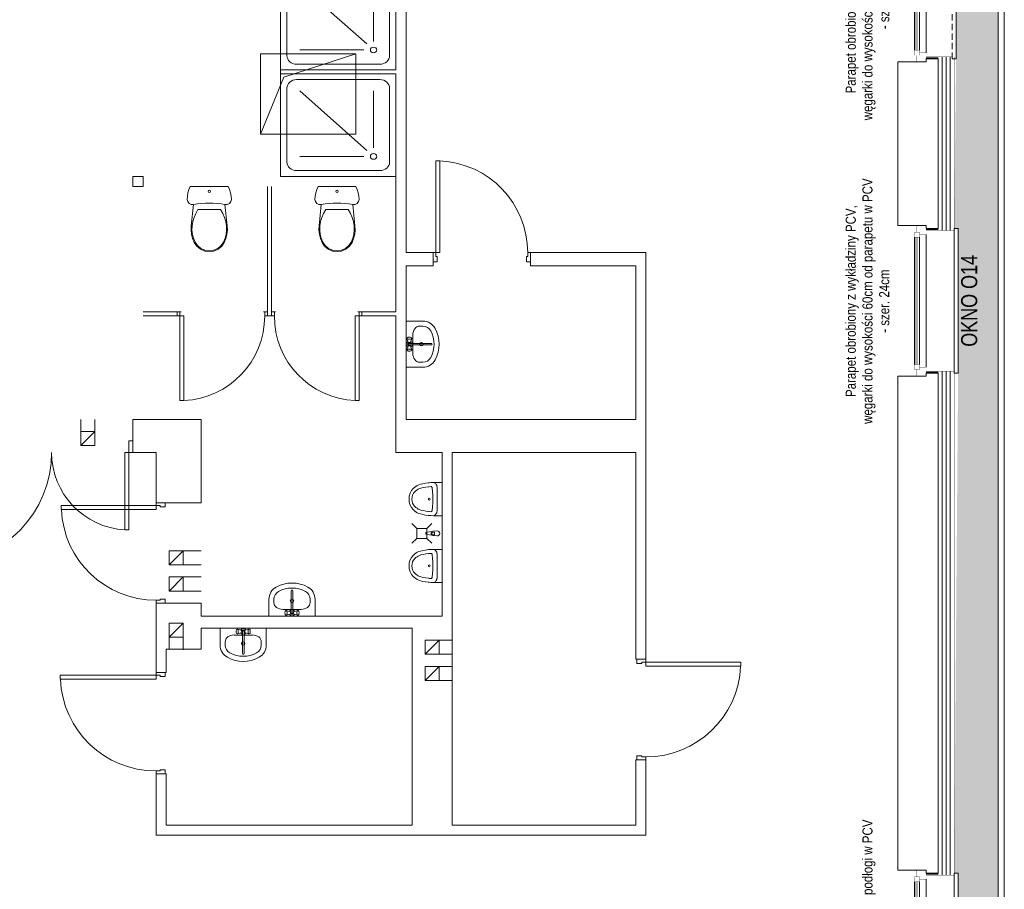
# Model space of a CAD drawing. Header units: millimetres. Extents: x 18880 to 99371, y -5529 to 27899.
# Tile 103 of 158: x 30637 to 31618, y 16179 to 17045. Entities that reach past the tile are written whole.
import ezdxf

# ---------------------------------------------------------------- set-up
doc = ezdxf.new("R2010")
doc.units = ezdxf.units.MM
doc.set_wipeout_variables(frame=1)
doc.linetypes.add('DASHED', pattern=[19.05, 12.7, -6.35])
doc.linetypes.add('Krawędzie ukryte 2', pattern=[400, 300, -100])
for name, color, linetype, lineweight in [('AA_HATCH', 252, 'Continuous', 0), ('AA_IZOLACJA', 251, 'Continuous', 0), ('AA_OPIS', 2, 'Continuous', 0), ('AA_WIDOK', 254, 'Continuous', 0), ('Drzwi ArchiCAD_Nr_Pióra__1', 7, 'Continuous', 13), ('Drzwi ArchiCAD_Nr_Pióra__23', 4, 'Continuous', 20), ('Drzwi ArchiCAD_Nr_Pióra__3', 4, 'Continuous', 18), ('inwentaryzacja_wyposazenie_sanitarne_Nr_pióra__1', 7, 'Continuous', 13), ('K_SCIANY', 90, 'Continuous', 20), ('Konstrukcja - Słupy_Nr_Pióra__1', 7, 'Continuous', 13)]:
    doc.layers.add(name, color=color, linetype=linetype, lineweight=lineweight)
for name, color, linetype in [('Drzwi ArchiCAD', 7, 'Continuous'), ('inwentaryzacja_wyposazenie_sanitarne', 7, 'Continuous'), ('Konstrukcja - Słupy', 7, 'Continuous'), ('Okna ArchiCADa', 7, 'Continuous')]:
    doc.layers.add(name, color=color, linetype=linetype)
doc.layers.add('inwentaryzacja_sciany_Nr_Pióra__4', color=7, linetype='Continuous', lineweight=20, true_color=0x029e21)
doc.styles.add('ARIAL', font='arial.ttf')
doc.styles.add('Arial Narrow', font='txt')
doc.linetypes.add('STYROPIAN', pattern='A,0.000141,[1,styropian.shx,S=1,R=0,X=0,Y=0],-14.102004', length=14.102145)
doc.linetypes.add('ZIGZAG', pattern='A,0.00254,-5.08,[131,ltypeshp.shx,S=5.08,R=0,X=-5.08,Y=0],-10.16,[131,ltypeshp.shx,S=5.08,R=180,X=5.08,Y=0],-5.08', length=20.32254)

# ---------------------------------------------------------------- blocks, each defined once
blk = doc.blocks.new('D1 Drzwi proste 12_61')
at = {"layer": 'Drzwi ArchiCAD_Nr_Pióra__1', "linetype": 'Continuous'}
for p, q in [((-505, 0), (-505, -90)), ((505, 0), (505, -90))]:
    blk.add_line(p, q, dxfattribs=at)
at = {"layer": 'Drzwi ArchiCAD_Nr_Pióra__23', "linetype": 'Continuous'}
for p, q in [((-477, 0), (-505, 0)), ((-505, 0), (-505, -90)), ((-477, -40), (-477, 0)), ((505, 0), (477, 0)), ((477, 0), (477, -40)), ((505, -90), (505, 0)), ((-505, -90), (-465, -90)), ((-465, -40), (-477, -40)), ((-465, -90), (-465, -40)), ((477, -40), (465, -40)), ((465, -40), (465, -90)), ((465, -90), (505, -90))]:
    blk.add_line(p, q, dxfattribs=at)
at = {"layer": 'Drzwi ArchiCAD_Nr_Pióra__3', "linetype": 'Continuous'}
for p, q in [((477, 954), (437, 954)), ((437, 954), (437, 0)), ((477, 0), (477, 954)), ((437, 0), (477, 0))]:
    blk.add_line(p, q, dxfattribs=at)
blk.add_arc((477, 0), 954, 92.40304, 180, dxfattribs=at)
blk = doc.blocks.new('D1 Drzwi proste 12_62')
at = {"layer": 'Drzwi ArchiCAD_Nr_Pióra__1', "linetype": 'Continuous'}
for p, q in [((-500, 0), (-500, -90)), ((500, 0), (500, -90))]:
    blk.add_line(p, q, dxfattribs=at)
at = {"layer": 'Drzwi ArchiCAD_Nr_Pióra__23', "linetype": 'Continuous'}
for p, q in [((-472, 0), (-500, 0)), ((-500, 0), (-500, -90)), ((-472, -40), (-472, 0)), ((500, 0), (472, 0)), ((472, 0), (472, -40)), ((500, -90), (500, 0)), ((-500, -90), (-460, -90)), ((-460, -40), (-472, -40)), ((-460, -90), (-460, -40)), ((472, -40), (460, -40)), ((460, -40), (460, -90)), ((460, -90), (500, -90))]:
    blk.add_line(p, q, dxfattribs=at)
at = {"layer": 'Drzwi ArchiCAD_Nr_Pióra__3', "linetype": 'Continuous'}
for p, q in [((472, 944), (432, 944)), ((432, 944), (432, 0)), ((472, 0), (472, 944)), ((432, 0), (472, 0))]:
    blk.add_line(p, q, dxfattribs=at)
blk.add_arc((472, 0), 944, 92.42851, 180, dxfattribs=at)
blk = doc.blocks.new('D1 Drzwi proste 12_63')
at = {"layer": 'Drzwi ArchiCAD_Nr_Pióra__1', "linetype": 'Continuous'}
for p, q in [((-485, 0), (-485, -90)), ((485, 0), (485, -90))]:
    blk.add_line(p, q, dxfattribs=at)
at = {"layer": 'Drzwi ArchiCAD_Nr_Pióra__23', "linetype": 'Continuous'}
for p, q in [((-457, 0), (-485, 0)), ((-485, 0), (-485, -90)), ((-457, -40), (-457, 0)), ((485, 0), (457, 0)), ((457, 0), (457, -40)), ((485, -90), (485, 0)), ((-485, -90), (-445, -90)), ((-445, -40), (-457, -40)), ((-445, -90), (-445, -40)), ((457, -40), (445, -40)), ((445, -40), (445, -90)), ((445, -90), (485, -90))]:
    blk.add_line(p, q, dxfattribs=at)
at = {"layer": 'Drzwi ArchiCAD_Nr_Pióra__3', "linetype": 'Continuous'}
for p, q in [((457, 914), (417, 914)), ((417, 914), (417, 0)), ((457, 0), (457, 914)), ((417, 0), (457, 0))]:
    blk.add_line(p, q, dxfattribs=at)
blk.add_arc((457, 0), 914, 92.50828, 180, dxfattribs=at)
blk = doc.blocks.new('D1 Drzwi proste 12_64')
at = {"layer": 'Drzwi ArchiCAD_Nr_Pióra__1', "linetype": 'Continuous'}
for p, q in [((-500, 0), (-500, -90)), ((500, 0), (500, -90))]:
    blk.add_line(p, q, dxfattribs=at)
at = {"layer": 'Drzwi ArchiCAD_Nr_Pióra__23', "linetype": 'Continuous'}
for p, q in [((-472, 0), (-500, 0)), ((-500, 0), (-500, -90)), ((-472, -40), (-472, 0)), ((500, 0), (472, 0)), ((472, 0), (472, -40)), ((500, -90), (500, 0)), ((-500, -90), (-460, -90)), ((-460, -40), (-472, -40)), ((-460, -90), (-460, -40)), ((472, -40), (460, -40)), ((460, -40), (460, -90)), ((460, -90), (500, -90))]:
    blk.add_line(p, q, dxfattribs=at)
at = {"layer": 'Drzwi ArchiCAD_Nr_Pióra__3', "linetype": 'Continuous'}
for p, q in [((472, 944), (432, 944)), ((432, 944), (432, 0)), ((472, 0), (472, 944)), ((432, 0), (472, 0))]:
    blk.add_line(p, q, dxfattribs=at)
blk.add_arc((472, 0), 944, 92.42851, 180, dxfattribs=at)
blk = doc.blocks.new('D2 Asymetryczne 12_18')
at = {"layer": 'Drzwi ArchiCAD_Nr_Pióra__1', "linetype": 'Continuous'}
for p, q in [((-980, 0), (-980, -115)), ((980, 0), (980, -115))]:
    blk.add_line(p, q, dxfattribs=at)
at = {"layer": 'Drzwi ArchiCAD_Nr_Pióra__23', "linetype": 'Continuous'}
for p, q in [((-940, 0), (-980, 0)), ((-980, 0), (-980, -115)), ((-940, -115), (-940, 0)), ((980, 0), (940, 0)), ((940, 0), (940, -115)), ((980, -115), (980, 0)), ((-980, -115), (-940, -115)), ((940, -115), (980, -115))]:
    blk.add_line(p, q, dxfattribs=at)
at = {"layer": 'Drzwi ArchiCAD_Nr_Pióra__3', "linetype": 'Continuous'}
for p, q in [((940, 1109.2), (900, 1109.2)), ((900, 1109.2), (900, 0)), ((940, 0), (940, 1109.2)), ((-940, 0), (-940, 770.8)), ((-940, 770.8), (-900, 770.8)), ((-900, 770.8), (-900, 0)), ((-900, 0), (-940, 0)), ((900, 0), (940, 0))]:
    blk.add_line(p, q, dxfattribs=at)
for centre, radius, start, end in [((940, 0), 1109.2, 92.06531, 180), ((-940, 0), 770.8, 0, 87.02935)]:
    blk.add_arc(centre, radius, start, end, dxfattribs=at)
blk = doc.blocks.new('D1 Drzwi proste 12_125')
at = {"layer": 'Drzwi ArchiCAD_Nr_Pióra__1', "linetype": 'Continuous'}
for p, q in [((-450, 0), (-450, -40)), ((450, 0), (450, -40))]:
    blk.add_line(p, q, dxfattribs=at)
at = {"layer": 'Drzwi ArchiCAD_Nr_Pióra__23', "linetype": 'Continuous'}
for p, q in [((-422, 0), (-450, 0)), ((-450, 0), (-450, -40)), ((-422, -40), (-422, 0)), ((450, 0), (422, 0)), ((422, 0), (422, -40)), ((450, -40), (450, 0)), ((-450, -40), (-410, -40)), ((-410, -40), (-422, -40)), ((422, -40), (410, -40)), ((410, -40), (450, -40))]:
    blk.add_line(p, q, dxfattribs=at)
at = {"layer": 'Drzwi ArchiCAD_Nr_Pióra__3', "linetype": 'Continuous'}
for p, q in [((422, 844), (382, 844)), ((382, 844), (382, 0)), ((422, 0), (422, 844)), ((382, 0), (422, 0))]:
    blk.add_line(p, q, dxfattribs=at)
blk.add_arc((422, 0), 844, 92.71646, 180, dxfattribs=at)
blk = doc.blocks.new('D1 Drzwi proste 12_126')
at = {"layer": 'Drzwi ArchiCAD_Nr_Pióra__1', "linetype": 'Continuous'}
for p, q in [((-450, 0), (-450, -40)), ((450, 0), (450, -40))]:
    blk.add_line(p, q, dxfattribs=at)
at = {"layer": 'Drzwi ArchiCAD_Nr_Pióra__23', "linetype": 'Continuous'}
for p, q in [((-422, 0), (-450, 0)), ((-450, 0), (-450, -40)), ((-422, -40), (-422, 0)), ((450, 0), (422, 0)), ((422, 0), (422, -40)), ((450, -40), (450, 0)), ((-450, -40), (-410, -40)), ((-410, -40), (-422, -40)), ((422, -40), (410, -40)), ((410, -40), (450, -40))]:
    blk.add_line(p, q, dxfattribs=at)
at = {"layer": 'Drzwi ArchiCAD_Nr_Pióra__3', "linetype": 'Continuous'}
for p, q in [((422, 844), (382, 844)), ((382, 844), (382, 0)), ((422, 0), (422, 844)), ((382, 0), (422, 0))]:
    blk.add_line(p, q, dxfattribs=at)
blk.add_arc((422, 0), 844, 92.71646, 180, dxfattribs=at)
blk = doc.blocks.new('Słup_94_2', base_point=(276135.1, -103135.8))
at = {"layer": 'Konstrukcja - Słupy_Nr_Pióra__1', "linetype": 'Continuous'}
blk.add_line((276065.1, -103205.8), (276205.1, -103065.8), dxfattribs=at)
at = {"layer": 'Konstrukcja - Słupy_Nr_Pióra__1', "linetype": 'Continuous', "flags": 128}
blk.add_lwpolyline([(276065.1, -103205.8), (276205.1, -103205.8), (276205.1, -103065.8), (276065.1, -103065.8)], close=True, dxfattribs=at)
blk = doc.blocks.new('Słup_95_2', base_point=(278685.1, -103305.8))
at = {"layer": 'Konstrukcja - Słupy_Nr_Pióra__1', "linetype": 'Continuous'}
blk.add_line((278615.1, -103375.8), (278755.1, -103235.8), dxfattribs=at)
at = {"layer": 'Konstrukcja - Słupy_Nr_Pióra__1', "linetype": 'Continuous', "flags": 128}
blk.add_lwpolyline([(278615.1, -103375.8), (278755.1, -103375.8), (278755.1, -103235.8), (278615.1, -103235.8)], close=True, dxfattribs=at)
blk = doc.blocks.new('Słup_96_2', base_point=(278685.1, -103565.8))
at = {"layer": 'Konstrukcja - Słupy_Nr_Pióra__1', "linetype": 'Continuous'}
blk.add_line((278615.1, -103635.8), (278755.1, -103495.8), dxfattribs=at)
at = {"layer": 'Konstrukcja - Słupy_Nr_Pióra__1', "linetype": 'Continuous', "flags": 128}
blk.add_lwpolyline([(278615.1, -103635.8), (278755.1, -103635.8), (278755.1, -103495.8), (278615.1, -103495.8)], close=True, dxfattribs=at)
blk = doc.blocks.new('Słup_102_2', base_point=(276135.1, -102675.8))
at = {"layer": 'Konstrukcja - Słupy_Nr_Pióra__1', "linetype": 'Continuous'}
blk.add_line((276065.1, -102745.8), (276205.1, -102605.8), dxfattribs=at)
at = {"layer": 'Konstrukcja - Słupy_Nr_Pióra__1', "linetype": 'Continuous', "flags": 128}
blk.add_lwpolyline([(276065.1, -102745.8), (276205.1, -102745.8), (276205.1, -102605.8), (276065.1, -102605.8)], close=True, dxfattribs=at)
blk = doc.blocks.new('Słup_103_2', base_point=(276135.1, -102415.8))
at = {"layer": 'Konstrukcja - Słupy_Nr_Pióra__1', "linetype": 'Continuous'}
blk.add_line((276065.1, -102485.8), (276205.1, -102345.8), dxfattribs=at)
at = {"layer": 'Konstrukcja - Słupy_Nr_Pióra__1', "linetype": 'Continuous', "flags": 128}
blk.add_lwpolyline([(276065.1, -102485.8), (276205.1, -102485.8), (276205.1, -102345.8), (276065.1, -102345.8)], close=True, dxfattribs=at)
blk = doc.blocks.new('Słup_104_2', base_point=(275254.8, -101225.8))
at = {"layer": 'Konstrukcja - Słupy_Nr_Pióra__1', "linetype": 'Continuous'}
blk.add_line((275184.8, -101295.8), (275324.8, -101155.8), dxfattribs=at)
at = {"layer": 'Konstrukcja - Słupy_Nr_Pióra__1', "linetype": 'Continuous', "flags": 128}
blk.add_lwpolyline([(275184.8, -101295.8), (275324.8, -101295.8), (275324.8, -101155.8), (275184.8, -101155.8)], close=True, dxfattribs=at)
blk = doc.blocks.new('Umywalka 01 12_11')
at = {"layer": 'inwentaryzacja_wyposazenie_sanitarne_Nr_pióra__1', "linetype": 'Continuous'}
for p, q in [((-230, 0), (-230, -168)), ((230, 0), (-230, 0)), ((230, 0), (230, -168)), ((-91.1, -67.7), (-91.1, -67.7)), ((91.1, -67.7), (-91.1, -67.7)), ((-69.1, -22.7), (-70, -29.2)), ((-70, -29.2), (-70, -36.2)), ((-70, -36.2), (-69.1, -42.7)), ((-67.6, -17.4), (-69.1, -22.7)), ((-69.1, -42.7), (-67.6, -48)), ((-65.6, -13.9), (-67.6, -17.4)), ((-67.6, -48), (-65.6, -51.5)), ((-60.4, -10.1), (-65.6, -13.9)), ((-60.4, -55.3), (-65.6, -51.5)), ((-57.6, -8.7), (-60.4, -10.1)), ((-60.4, -55.3), (-57.6, -56.7)), ((-54.8, -10.1), (-57.6, -8.7)), ((-20.1, -20.7), (-57.6, -8.7)), ((-20.1, -44.7), (-57.6, -56.7)), ((-57.6, -56.7), (-54.8, -55.3)), ((-52.3, -14.3), (-54.8, -10.1)), ((-54.8, -55.3), (-52.3, -51.1)), ((-50.5, -20.7), (-52.3, -14.3)), ((-52.3, -51.1), (-50.5, -44.7)), ((-49.5, -28.5), (-50.5, -20.7)), ((-50.5, -44.7), (-49.5, -36.9)), ((-49.5, -36.9), (-49.5, -28.5)), ((-7.9, -31.3), (-7.9, -251.6)), ((7.9, -251.6), (7.9, -31.3)), ((20.1, -20.7), (57.6, -8.7)), ((20.1, -44.7), (57.6, -56.7)), ((50.5, -20.7), (49.5, -28.5)), ((49.5, -28.5), (49.5, -36.9)), ((49.5, -36.9), (50.5, -44.7)), ((52.3, -14.3), (50.5, -20.7)), ((50.5, -44.7), (52.3, -51.1)), ((54.8, -10.1), (52.3, -14.3)), ((52.3, -51.1), (54.8, -55.3)), ((57.6, -8.7), (54.8, -10.1)), ((54.8, -55.3), (57.6, -56.7)), ((60.4, -10.1), (57.6, -8.7)), ((57.6, -56.7), (60.4, -55.3)), ((60.4, -10.1), (65.6, -13.9)), ((60.4, -55.3), (65.6, -51.5)), ((67.6, -17.4), (65.6, -13.9)), ((65.6, -51.5), (67.6, -48)), ((69.1, -22.7), (67.6, -17.4)), ((67.6, -48), (69.1, -42.7)), ((70, -29.2), (69.1, -22.7)), ((69.1, -42.7), (70, -36.2)), ((70, -36.2), (70, -29.2)), ((-180, -134.4), (-180, -168)), ((180, -134.4), (180, -168))]:
    blk.add_line(p, q, dxfattribs=at)
blk.add_circle((0, -151.9), 17.5, dxfattribs=at)
for centre, radius, start, end in [((0, -32.7), 30, 27.97653, 152.02347), ((0, -32.7), 30, 207.97653, 254.77469), ((0, -32.7), 16.8, 298.05488, 241.94512), ((0, -32.7), 8, 10, 170), ((0, -32.7), 30, 285.22531, 332.02347), ((-91.1, -168), 138.9, 180, 241.52544), ((-91.1, -168), 88.9, 180, 241.52544), ((91.1, -168), 88.9, 298.47456, 0), ((91.1, -168), 138.9, 298.47456, 0), ((0, 0), 330, 241.52544, 298.47456), ((0, 0), 280, 241.52544, 298.47456), ((0, -251.6), 7.88, 180, 0)]:
    blk.add_arc(centre, radius, start, end, dxfattribs=at)
for centre, major_axis, start_param, end_param in [((-91.1, -134.4), (88.9, 0), 1.570796, 3.141593), ((91.1, -134.4), (-88.9, 0), 3.141593, 4.712389)]:
    blk.add_ellipse(centre, major_axis=major_axis, ratio=0.750558, start_param=start_param, end_param=end_param, dxfattribs=at)
blk = doc.blocks.new('Umywalka 01 12_15')
at = {"layer": 'inwentaryzacja_wyposazenie_sanitarne_Nr_pióra__1', "linetype": 'Continuous'}
for p, q in [((-230, 0), (-230, -168)), ((230, 0), (-230, 0)), ((230, 0), (230, -168)), ((-91.1, -67.7), (-91.1, -67.7)), ((91.1, -67.7), (-91.1, -67.7)), ((-69.1, -22.7), (-70, -29.2)), ((-70, -29.2), (-70, -36.2)), ((-70, -36.2), (-69.1, -42.7)), ((-67.6, -17.4), (-69.1, -22.7)), ((-69.1, -42.7), (-67.6, -48)), ((-65.6, -13.9), (-67.6, -17.4)), ((-67.6, -48), (-65.6, -51.5)), ((-60.4, -10.1), (-65.6, -13.9)), ((-60.4, -55.3), (-65.6, -51.5)), ((-57.6, -8.7), (-60.4, -10.1)), ((-60.4, -55.3), (-57.6, -56.7)), ((-54.8, -10.1), (-57.6, -8.7)), ((-20.1, -20.7), (-57.6, -8.7)), ((-20.1, -44.7), (-57.6, -56.7)), ((-57.6, -56.7), (-54.8, -55.3)), ((-52.3, -14.3), (-54.8, -10.1)), ((-54.8, -55.3), (-52.3, -51.1)), ((-50.5, -20.7), (-52.3, -14.3)), ((-52.3, -51.1), (-50.5, -44.7)), ((-49.5, -28.5), (-50.5, -20.7)), ((-50.5, -44.7), (-49.5, -36.9)), ((-49.5, -36.9), (-49.5, -28.5)), ((-7.9, -31.3), (-7.9, -251.6)), ((7.9, -251.6), (7.9, -31.3)), ((20.1, -20.7), (57.6, -8.7)), ((20.1, -44.7), (57.6, -56.7)), ((50.5, -20.7), (49.5, -28.5)), ((49.5, -28.5), (49.5, -36.9)), ((49.5, -36.9), (50.5, -44.7)), ((52.3, -14.3), (50.5, -20.7)), ((50.5, -44.7), (52.3, -51.1)), ((54.8, -10.1), (52.3, -14.3)), ((52.3, -51.1), (54.8, -55.3)), ((57.6, -8.7), (54.8, -10.1)), ((54.8, -55.3), (57.6, -56.7)), ((60.4, -10.1), (57.6, -8.7)), ((57.6, -56.7), (60.4, -55.3)), ((60.4, -10.1), (65.6, -13.9)), ((60.4, -55.3), (65.6, -51.5)), ((67.6, -17.4), (65.6, -13.9)), ((65.6, -51.5), (67.6, -48)), ((69.1, -22.7), (67.6, -17.4)), ((67.6, -48), (69.1, -42.7)), ((70, -29.2), (69.1, -22.7)), ((69.1, -42.7), (70, -36.2)), ((70, -36.2), (70, -29.2)), ((-180, -134.4), (-180, -168)), ((180, -134.4), (180, -168))]:
    blk.add_line(p, q, dxfattribs=at)
blk.add_circle((0, -151.9), 17.5, dxfattribs=at)
for centre, radius, start, end in [((0, -32.7), 30, 27.97653, 152.02347), ((0, -32.7), 30, 207.97653, 254.77469), ((0, -32.7), 16.8, 298.05488, 241.94512), ((0, -32.7), 8, 10, 170), ((0, -32.7), 30, 285.22531, 332.02347), ((-91.1, -168), 138.9, 180, 241.52544), ((-91.1, -168), 88.9, 180, 241.52544), ((91.1, -168), 88.9, 298.47456, 0), ((91.1, -168), 138.9, 298.47456, 0), ((0, 0), 330, 241.52544, 298.47456), ((0, 0), 280, 241.52544, 298.47456), ((0, -251.6), 7.88, 180, 0)]:
    blk.add_arc(centre, radius, start, end, dxfattribs=at)
for centre, major_axis, start_param, end_param in [((-91.1, -134.4), (88.9, 0), 1.570796, 3.141593), ((91.1, -134.4), (-88.9, 0), 3.141593, 4.712389)]:
    blk.add_ellipse(centre, major_axis=major_axis, ratio=0.750558, start_param=start_param, end_param=end_param, dxfattribs=at)
blk = doc.blocks.new('Brodzik prysznicowy 12_5')
at = {"layer": 'inwentaryzacja_wyposazenie_sanitarne_Nr_pióra__1', "linetype": 'Continuous'}
for p, q in [((1020, 1150), (0, 1150)), ((0, 1150), (0, 0)), ((141.7, 1086.1), (878.3, 1086.1)), ((1020, 0), (1020, 1150)), ((56.7, 159.7), (56.7, 990.3)), ((963.3, 159.7), (963.3, 990.3)), ((198.3, 319.4), (198.3, 958.3)), ((258.4, 291.4), (850, 958.3)), ((283.3, 223.6), (850, 223.6)), ((0, 0), (1020, 0)), ((141.7, 63.9), (878.3, 63.9))]:
    blk.add_line(p, q, dxfattribs=at)
for centre, start_param, end_param in [((141.7, 990.3), 0, 1.570796), ((878.3, 990.3), 4.712389, 6.283185), ((141.7, 159.7), 1.570796, 3.141593), ((878.3, 159.7), 3.141593, 4.712389)]:
    blk.add_ellipse(centre, major_axis=(0, 95.8), ratio=0.886957, start_param=start_param, end_param=end_param, dxfattribs=at)
blk.add_ellipse((198.3, 223.6), major_axis=(0, -31.9), ratio=0.886957, dxfattribs=at)
blk = doc.blocks.new('Umywalka 01 12_14')
at = {"layer": 'inwentaryzacja_wyposazenie_sanitarne_Nr_pióra__1', "linetype": 'Continuous'}
for p, q in [((-230, 0), (-230, -168)), ((230, 0), (-230, 0)), ((230, 0), (230, -168)), ((-91.1, -67.7), (-91.1, -67.7)), ((91.1, -67.7), (-91.1, -67.7)), ((-69.1, -22.7), (-70, -29.2)), ((-70, -29.2), (-70, -36.2)), ((-70, -36.2), (-69.1, -42.7)), ((-67.6, -17.4), (-69.1, -22.7)), ((-69.1, -42.7), (-67.6, -48)), ((-65.6, -13.9), (-67.6, -17.4)), ((-67.6, -48), (-65.6, -51.5)), ((-60.4, -10.1), (-65.6, -13.9)), ((-60.4, -55.3), (-65.6, -51.5)), ((-57.6, -8.7), (-60.4, -10.1)), ((-60.4, -55.3), (-57.6, -56.7)), ((-54.8, -10.1), (-57.6, -8.7)), ((-20.1, -20.7), (-57.6, -8.7)), ((-20.1, -44.7), (-57.6, -56.7)), ((-57.6, -56.7), (-54.8, -55.3)), ((-52.3, -14.3), (-54.8, -10.1)), ((-54.8, -55.3), (-52.3, -51.1)), ((-50.5, -20.7), (-52.3, -14.3)), ((-52.3, -51.1), (-50.5, -44.7)), ((-49.5, -28.5), (-50.5, -20.7)), ((-50.5, -44.7), (-49.5, -36.9)), ((-49.5, -36.9), (-49.5, -28.5)), ((-7.9, -31.3), (-7.9, -251.6)), ((7.9, -251.6), (7.9, -31.3)), ((20.1, -20.7), (57.6, -8.7)), ((20.1, -44.7), (57.6, -56.7)), ((50.5, -20.7), (49.5, -28.5)), ((49.5, -28.5), (49.5, -36.9)), ((49.5, -36.9), (50.5, -44.7)), ((52.3, -14.3), (50.5, -20.7)), ((50.5, -44.7), (52.3, -51.1)), ((54.8, -10.1), (52.3, -14.3)), ((52.3, -51.1), (54.8, -55.3)), ((57.6, -8.7), (54.8, -10.1)), ((54.8, -55.3), (57.6, -56.7)), ((60.4, -10.1), (57.6, -8.7)), ((57.6, -56.7), (60.4, -55.3)), ((60.4, -10.1), (65.6, -13.9)), ((60.4, -55.3), (65.6, -51.5)), ((67.6, -17.4), (65.6, -13.9)), ((65.6, -51.5), (67.6, -48)), ((69.1, -22.7), (67.6, -17.4)), ((67.6, -48), (69.1, -42.7)), ((70, -29.2), (69.1, -22.7)), ((69.1, -42.7), (70, -36.2)), ((70, -36.2), (70, -29.2)), ((-180, -134.4), (-180, -168)), ((180, -134.4), (180, -168))]:
    blk.add_line(p, q, dxfattribs=at)
blk.add_circle((0, -151.9), 17.5, dxfattribs=at)
for centre, radius, start, end in [((0, -32.7), 30, 27.97653, 152.02347), ((0, -32.7), 30, 207.97653, 254.77469), ((0, -32.7), 16.8, 298.05488, 241.94512), ((0, -32.7), 8, 10, 170), ((0, -32.7), 30, 285.22531, 332.02347), ((-91.1, -168), 138.9, 180, 241.52544), ((-91.1, -168), 88.9, 180, 241.52544), ((91.1, -168), 88.9, 298.47456, 0), ((91.1, -168), 138.9, 298.47456, 0), ((0, 0), 330, 241.52544, 298.47456), ((0, 0), 280, 241.52544, 298.47456), ((0, -251.6), 7.88, 180, 0)]:
    blk.add_arc(centre, radius, start, end, dxfattribs=at)
for centre, major_axis, start_param, end_param in [((-91.1, -134.4), (88.9, 0), 1.570796, 3.141593), ((91.1, -134.4), (-88.9, 0), 3.141593, 4.712389)]:
    blk.add_ellipse(centre, major_axis=major_axis, ratio=0.750558, start_param=start_param, end_param=end_param, dxfattribs=at)
blk = doc.blocks.new('Pisuar 01 12_5')
at = {"layer": 'inwentaryzacja_wyposazenie_sanitarne_Nr_pióra__1', "linetype": 'Continuous'}
for p, q in [((0, 330.2), (0, 306.4)), ((0, 330.2), (330.2, 330.2)), ((0, 306.4), (0, 283.4)), ((330.2, 330.2), (330.2, 286.8)), ((0, 283.4), (0, 279.1)), ((0, 279.1), (0, 246)), ((0, 242.7), (1.3, 249.3)), ((0, 246), (0, 242.7)), ((0, 242.7), (0.9, 218.2)), ((0.9, 218.2), (2.3, 199.6)), ((1.3, 249.3), (4.2, 255.7)), ((2.3, 199.6), (3.1, 191)), ((4.2, 255.7), (8.5, 261.7)), ((8.5, 261.7), (14.2, 267)), ((14.2, 267), (21, 271.6)), ((21, 271.6), (28.8, 275.4)), ((28.8, 275.4), (37.3, 278.1)), ((37.3, 278.1), (46.4, 279.8)), ((39.9, 219.3), (40.2, 221.9)), ((41.3, 201.2), (39.9, 219.3)), ((40.2, 221.9), (41.4, 224.4)), ((42, 193.2), (41.3, 201.2)), ((41.4, 224.4), (43.3, 226.6)), ((43.3, 226.6), (45.9, 228.5)), ((45.9, 228.5), (49.1, 229.8)), ((46.4, 279.8), (55.7, 280.3)), ((49.1, 229.8), (52.5, 230.6)), ((52.5, 230.6), (89.8, 235.1)), ((55.7, 280.3), (274.4, 280.3)), ((89.8, 235.1), (127.4, 237.8)), ((127.4, 237.8), (138, 238)), ((138, 238), (192.1, 238)), ((192.1, 238), (202.8, 237.8)), ((202.8, 237.8), (240.4, 235.1)), ((240.4, 235.1), (277.7, 230.6)), ((274.4, 280.3), (283.8, 279.8)), ((277.7, 230.6), (281.1, 229.8)), ((281.1, 229.8), (284.3, 228.5)), ((283.8, 279.8), (292.8, 278.1)), ((284.3, 228.5), (286.9, 226.6)), ((286.9, 226.6), (288.8, 224.4)), ((288.9, 201.2), (288.2, 193.2)), ((288.8, 224.4), (290, 221.9)), ((290.3, 219.3), (288.9, 201.2)), ((290, 221.9), (290.3, 219.3)), ((292.8, 278.1), (301.4, 275.4)), ((301.4, 275.4), (309.2, 271.6)), ((309.2, 271.6), (316, 267)), ((316, 267), (321.6, 261.7)), ((321.6, 261.7), (326, 255.7)), ((326, 255.7), (328.8, 249.3)), ((327.1, 191), (327.9, 199.6)), ((327.9, 199.6), (329.3, 218.2)), ((328.8, 249.3), (330.2, 242.7)), ((329.3, 218.2), (330.1, 243.1)), ((330.2, 286.8), (330.2, 279.1)), ((330.2, 279.1), (330.2, 246)), ((330.2, 246), (330.2, 242.7)), ((3.1, 191), (6.6, 165)), ((6.6, 165), (11.5, 139.1)), ((11.5, 139.1), (17.7, 113.4)), ((17.7, 113.4), (22.8, 97.7)), ((45.4, 168.2), (42, 193.2)), ((50.1, 143.4), (45.4, 168.2)), ((56, 119), (50.1, 143.4)), ((60.4, 105.3), (56, 119)), ((66.3, 92.2), (60.4, 105.3)), ((269.8, 105.3), (263.9, 92.2)), ((274.2, 119), (269.8, 105.3)), ((280.1, 143.4), (274.2, 119)), ((284.8, 168.2), (280.1, 143.4)), ((288.2, 193.2), (284.8, 168.2)), ((307.4, 97.7), (312.5, 113.4)), ((312.5, 113.4), (318.7, 139.1)), ((318.7, 139.1), (323.6, 165)), ((323.6, 165), (327.1, 191)), ((22.8, 97.7), (29.7, 82.5)), ((29.7, 82.5), (38.3, 67.7)), ((38.3, 67.7), (48.5, 53.5)), ((48.5, 53.5), (60.3, 40)), ((60.3, 40), (80.8, 23.3)), ((73.7, 79.6), (66.3, 92.2)), ((82.4, 67.4), (73.7, 79.6)), ((80.8, 23.3), (106, 10.6)), ((91.7, 56.8), (82.4, 67.4)), ((107, 44.3), (91.7, 56.8)), ((106, 10.6), (134.7, 2.7)), ((124.5, 35.6), (107, 44.3)), ((144.2, 30.1), (124.5, 35.6)), ((134.7, 2.7), (165.1, 0)), ((165.1, 28.3), (144.2, 30.1)), ((186, 30.1), (165.1, 28.3)), ((165.1, 0), (195.5, 2.7)), ((205.7, 35.6), (186, 30.1)), ((195.5, 2.7), (224.2, 10.6)), ((223.2, 44.3), (205.7, 35.6)), ((238.5, 56.8), (223.2, 44.3)), ((224.2, 10.6), (249.4, 23.3)), ((247.8, 67.4), (238.5, 56.8)), ((256.5, 79.6), (247.8, 67.4)), ((249.4, 23.3), (269.9, 40)), ((263.9, 92.2), (256.5, 79.6)), ((269.9, 40), (281.7, 53.5)), ((281.7, 53.5), (291.9, 67.7)), ((291.9, 67.7), (300.5, 82.5)), ((300.5, 82.5), (307.4, 97.7))]:
    blk.add_line(p, q, dxfattribs=at)
blk.add_ellipse((165.5, 201), major_axis=(9.27, 0), ratio=0.93164, dxfattribs=at)
blk = doc.blocks.new('WC DP 12_8')
at = {"layer": 'inwentaryzacja_wyposazenie_sanitarne_Nr_pióra__1', "linetype": 'Continuous'}
for p, q in [((17.6, 619.2), (7.9, 587.1)), ((31.1, 650), (17.6, 619.2)), ((408.9, 650), (31.1, 650)), ((422.4, 619.2), (408.9, 650)), ((432.1, 587.1), (422.4, 619.2)), ((2, 554), (0, 520.5)), ((0, 520.5), (5.1, 497.8)), ((7.9, 587.1), (2, 554)), ((5.1, 497.8), (19.5, 479.5)), ((420.5, 479.5), (434.9, 497.8)), ((438, 554), (432.1, 587.1)), ((434.9, 497.8), (440, 520.5)), ((440, 520.5), (438, 554)), ((19.5, 479.5), (40.4, 469.1)), ((40.4, 469.1), (63.7, 468.6)), ((63.7, 468.6), (41, 257)), ((107.5, 419.3), (85.7, 381.4)), ((332.5, 419.3), (107.5, 419.3)), ((354.3, 381.4), (332.5, 419.3)), ((376.3, 468.6), (399.6, 469.1)), ((399, 257), (376.3, 468.6)), ((399.6, 469.1), (420.5, 479.5)), ((56.2, 299.2), (49, 256.1)), ((68.5, 341.2), (56.2, 299.2)), ((85.7, 381.4), (68.5, 341.2)), ((371.5, 341.2), (354.3, 381.4)), ((383.8, 299.2), (371.5, 341.2)), ((391, 256.1), (383.8, 299.2)), ((41, 257), (39.4, 214.7)), ((39.4, 214.7), (43.9, 172.6)), ((49, 256.1), (47.5, 215)), ((47.5, 215), (51.9, 174)), ((388.1, 174), (392.5, 215)), ((392.5, 215), (391, 256.1)), ((396.1, 172.6), (400.6, 214.7)), ((400.6, 214.7), (399, 257)), ((43.9, 172.6), (54.3, 131.6)), ((51.9, 174), (62, 134.1)), ((54.3, 131.6), (70.5, 92.4)), ((62, 134.1), (77.7, 96)), ((362.3, 96), (378, 134.1)), ((369.5, 92.4), (385.7, 131.6)), ((378, 134.1), (388.1, 174)), ((385.7, 131.6), (396.1, 172.6)), ((70.5, 92.4), (96.5, 54.4)), ((77.7, 96), (102.5, 59.8)), ((96.5, 54.4), (132, 25)), ((102.5, 59.8), (136.3, 31.8)), ((132, 25), (174.3, 6.4)), ((136.3, 31.8), (176.5, 14.1)), ((174.3, 6.4), (220, 0)), ((176.5, 14.1), (220, 8)), ((220, 8), (263.5, 14.1)), ((220, 0), (265.7, 6.4)), ((263.5, 14.1), (303.7, 31.8)), ((265.7, 6.4), (308, 25)), ((303.7, 31.8), (337.5, 59.8)), ((308, 25), (343.5, 54.4)), ((337.5, 59.8), (362.3, 96)), ((343.5, 54.4), (369.5, 92.4))]:
    blk.add_line(p, q, dxfattribs=at)
blk.add_ellipse((220, 600.3), major_axis=(12.2, 0), ratio=0.9963, dxfattribs=at)
blk.add_ellipse((220, -297.8), major_axis=(785, 0), ratio=0.9963, start_param=1.370375, end_param=1.771221, dxfattribs=at)
blk = doc.blocks.new('Kran 12_2')
at = {"layer": 'inwentaryzacja_wyposazenie_sanitarne_Nr_pióra__1', "linetype": 'Continuous'}
for p, q in [((-21, -42), (-25, 0)), ((21, -42), (25, 0)), ((-17.7, -51.5), (-11.1, -104.4)), ((-13.6, -39.8), (-13.6, -24.9)), ((-13.6, -24.9), (13.6, -24.9)), ((11.1, -104.4), (17.7, -51.5)), ((13.6, -24.9), (13.6, -39.8))]:
    blk.add_line(p, q, dxfattribs=at)
for centre, radius, start, end in [((0, 0), 25, 0, 180), ((0, -40.1), 21.1, 185.16961, 354.83039), ((0, -39.8), 13.6, 180, 0), ((0, -103), 11.2, 187.13892, 352.86108)]:
    blk.add_arc(centre, radius, start, end, dxfattribs=at)
blk = doc.blocks.new('O1 rozwierane 12_97')
at = {"layer": 'AA_IZOLACJA', "linetype": 'STYROPIAN', "ltscale": 0.2}
for points in [[(-710, 120), (-710, 0)], [(710, 120), (710, 0)]]:
    blk.add_lwpolyline(points, dxfattribs=at)
at = {"layer": 'AA_WIDOK', "color": 4}
blk.add_lwpolyline([(-720, 280), (-720, 320), (720, 320), (720, 280)], dxfattribs=at)
at = {"layer": 'AA_WIDOK', "linetype": 'DASHED', "ltscale": 0.5}
blk.add_lwpolyline([(-720, 280), (720, 280)], dxfattribs=at)
at = {"layer": 'AA_WIDOK', "color": 4, "const_width": 3}
for points in [[(-750, 0), (-750, -90)], [(750, -90), (750, 0)]]:
    blk.add_lwpolyline(points, dxfattribs=at)
at = {"color": 4}
blk.add_wipeout([(635, -115), (635, -65), (660, -65), (660, 0), (-660, 0), (-660, -65), (-635, -65), (-635, -115)], dxfattribs=at).dxf.layer = 'AA_WIDOK'
at = {"layer": 'AA_WIDOK', "const_width": 3}
for points in [[(-700, 280), (-700, 0)], [(700, 280), (700, 0)]]:
    blk.add_lwpolyline(points, dxfattribs=at)
at = {"layer": 'AA_WIDOK', "color": 4, "const_width": 3}
for points in [[(-660, 0), (-750, 0)], [(-660, -65), (-660, 0)], [(750, 0), (660, 0)], [(660, 0), (660, -65)], [(-750, -90), (-685, -90)], [(-685, -90), (-685, -65)], [(-685, -65), (-660, -65)], [(-635, -65), (-685, -65)], [(-685, -65), (-685, -115)], [(-635, -115), (-635, -65)], [(-635, -80), (635, -80)], [(-635, -90), (635, -90)], [(685, -65), (635, -65)], [(635, -65), (635, -115)], [(660, -65), (685, -65)], [(685, -65), (685, -90)], [(685, -115), (685, -65)], [(685, -90), (750, -90)], [(-685, -115), (-635, -115)], [(-635, -100), (635, -100)], [(635, -115), (685, -115)]]:
    blk.add_lwpolyline(points, dxfattribs=at)
at = {"layer": 'AA_WIDOK', "color": 4}
for points in [[(660, 0), (-660, 0)], [(-635, -65), (635, -65)], [(-635, -115), (635, -115)], [(-635, -115), (635, -115)]]:
    blk.add_lwpolyline(points, dxfattribs=at)
blk = doc.blocks.new('okno bb')
at = {"layer": 'AA_IZOLACJA', "linetype": 'STYROPIAN', "ltscale": 0.2}
for points in [[(12, 166), (0, 166)], [(12, 4), (0, 4)]]:
    blk.add_lwpolyline(points, dxfattribs=at)
at = {"layer": 'AA_WIDOK', "color": 4, "const_width": 0.3}
for points in [[(-9, 170), (0, 170)], [(0, 0), (-9, 0)]]:
    blk.add_lwpolyline(points, dxfattribs=at)
at = {"layer": 'AA_WIDOK', "linetype": 'DASHED', "ltscale": 0.5}
blk.add_lwpolyline([(26, 3), (26, 167)], dxfattribs=at)
at = {"layer": 'AA_WIDOK', "color": 4}
blk.add_lwpolyline([(26, 3), (30, 3), (30, 167), (26, 167)], dxfattribs=at)
at = {"color": 4}
blk.add_wipeout([(-11.5, 158.5), (-6.5, 158.5), (-6.5, 161), (0, 161), (0, 9), (-6.5, 9), (-6.5, 11.5), (-11.5, 11.5)], dxfattribs=at).dxf.layer = 'AA_WIDOK'
at = {"layer": 'AA_WIDOK', "color": 4, "const_width": 0.3}
for points in [[(-9, 163.5), (-9, 170)], [(0, 170), (0, 161)], [(-11.5, 158.5), (-11.5, 163.5)], [(-11.5, 163.5), (-6.5, 163.5)], [(-6.5, 158.5), (-11.5, 158.5)], [(-10, 11.5), (-10, 158.5)], [(-6.5, 163.5), (-9, 163.5)], [(-9, 11.5), (-9, 158.5)], [(-8, 11.5), (-8, 158.5)], [(-6.5, 161), (-6.5, 163.5)], [(-6.5, 163.5), (-6.5, 158.5)], [(0, 161), (-6.5, 161)], [(-11.5, 6.5), (-11.5, 11.5)], [(-11.5, 11.5), (-6.5, 11.5)], [(-6.5, 11.5), (-6.5, 6.5)], [(-6.5, 6.5), (-11.5, 6.5)], [(-9, 0), (-9, 6.5)], [(-9, 6.5), (-6.5, 6.5)], [(-6.5, 6.5), (-6.5, 9)], [(-6.5, 9), (0, 9)], [(0, 9), (0, 0)]]:
    blk.add_lwpolyline(points, dxfattribs=at)
at = {"layer": 'AA_WIDOK', "color": 4}
for points in [[(-11.5, 11.5), (-11.5, 158.5)], [(-11.5, 11.5), (-11.5, 158.5)], [(-6.5, 11.5), (-6.5, 158.5)], [(0, 161), (0, 9)]]:
    blk.add_lwpolyline(points, dxfattribs=at)
at = {"layer": 'AA_WIDOK', "const_width": 0.3}
for points in [[(26, 165), (0, 165)], [(26, 5), (0, 5)]]:
    blk.add_lwpolyline(points, dxfattribs=at)

msp = doc.modelspace()

# ---------------------------------------------------------------- hatches: boundary and pattern name
at = {"layer": 'AA_HATCH'}
h = msp.add_hatch(dxfattribs=at)
h.set_pattern_fill('AR-CONC', color=256, scale=0.1)
h.paths.add_polyline_path([(31612.01574, 19924.02241), (31568.01574, 19924.02241), (31568.01574, 19785.87583), (31572.01574, 19785.87583), (31572.01574, 19674.87583), (31568.05129, 19451.87583), (31572.01574, 19451.87583), (31572.01574, 19340.87583), (31568.05457, 19136.87583), (31572.01574, 19136.87583), (31572.01574, 19025.87583), (31568.09995, 18932.87583), (31572.01574, 18932.87583), (31572.01574, 18821.87583), (31568.04866, 18580.87583), (31572.01574, 18580.87583), (31572.01574, 18469.87583), (31568.03511, 18058.87583), (31572.01574, 18058.87583), (31572.01574, 17947.87583), (31568.03258, 17474.87583), (31572.01574, 17474.87583), (31572.01574, 17363.87583), (31568.05666, 17170.37583), (31570.01574, 17170.37583), (31570.01574, 17006.37583), (31568.03913, 16837.37583), (31572.01574, 16837.37583), (31572.01574, 16693.37583), (31568.03174, 16195.37583), (31572.01574, 16195.37583), (31572.01574, 16051.37583), (31568.01574, 15389.37583), (31473.01574, 15389.37583), (31473.01574, 15385.37583), (31156.01574, 15385.37583), (31010.01574, 15389.32177), (31010.01574, 15385.37583), (30693.01574, 15385.37583), (30552.01574, 15389.31988), (30552.01574, 15385.37583), (30235.01574, 15385.37583), (30108.01574, 15389.31381), (30108.01574, 15385.37583), (29791.01574, 15385.37583), (29690.01574, 15389.08225), (29690.01574, 15345.37583), (31612.01574, 15345.37583)])

# ---------------------------------------------------------------- linework, layer by layer
at = {"layer": 'AA_IZOLACJA', "linetype": 'STYROPIAN', "ltscale": 0.8}
for points in [[(31564.01574, 16835.37583), (31564.01574, 17008.37583)], [(31564.01574, 16193.37583), (31564.01574, 16695.37583)]]:
    msp.add_lwpolyline(points, dxfattribs=at)
at = {"layer": 'AA_WIDOK', "const_width": 0.3}
for points in [[(31568.01574, 16835.37583), (31568.01574, 17008.37583)], [(31568.01574, 16193.37583), (31568.01574, 16695.37583)]]:
    msp.add_lwpolyline(points, dxfattribs=at)
at = {"layer": 'inwentaryzacja_sciany_Nr_Pióra__4', "linetype": 'Krawędzie ukryte 2'}
for p, q in [((30877.01574, 17011.37583), (30877.01574, 16931.37583)), ((30972.01574, 17011.37583), (30877.01574, 17011.37583)), ((30900.39695, 16987.99461), (30972.01574, 17011.37583)), ((30972.01574, 17011.37583), (30972.01574, 16931.37583)), ((30900.39695, 16987.99461), (30877.01574, 16931.37583)), ((30972.01574, 16931.37583), (30877.01574, 16931.37583))]:
    msp.add_line(p, q, dxfattribs=at)
at = {"layer": 'K_SCIANY'}
for points in [[(31022.01574, 16813.37583), (31022.01574, 17203.37583)], [(31012.01574, 17097.37583), (31012.01574, 16995.37583)], [(31012.01574, 16995.37583), (30897.01574, 16995.37583)], [(30897.01574, 16995.37583), (30897.01574, 16991.37583)], [(30897.01574, 16991.37583), (31012.01574, 16991.37583)], [(31012.01574, 16991.37583), (31012.01574, 16889.37583)], [(30760.01574, 16889.37583), (30750.01574, 16889.37583)], [(30750.01574, 16889.37583), (30750.01574, 16879.37583)], [(30760.01574, 16889.37583), (30760.01574, 16882.37583)], [(30760.01574, 16882.37583), (30760.01574, 16879.37583)], [(31012.01574, 16889.37583), (31012.01574, 16882.37583)], [(31012.01574, 16882.37583), (31012.01574, 16879.37583)], [(30750.01574, 16879.37583), (30757.01574, 16879.37583)], [(30757.01574, 16879.37583), (30760.01574, 16879.37583)], [(30884.01574, 16879.37583), (30884.01574, 16754.37583)], [(30888.01574, 16754.37583), (30888.01574, 16879.37583)], [(31012.01574, 16879.37583), (31012.01574, 16754.37583)], [(31049.01574, 16813.37583), (31022.01574, 16813.37583)], [(31049.01574, 16813.37583), (31049.01574, 16804.37583)], [(31146.01574, 16813.37583), (31146.01574, 16804.37583)], [(31261.01574, 16813.37583), (31146.01574, 16813.37583)], [(31261.01574, 16408.37583), (31261.01574, 16813.37583)], [(31049.01574, 16804.37583), (31049.01574, 16800.37583)], [(31146.01574, 16804.37583), (31146.01574, 16800.37583)], [(31022.01574, 16800.37583), (31049.01574, 16800.37583)], [(31022.01574, 16647.37583), (31022.01574, 16800.37583)], [(31146.01574, 16800.37583), (31251.01574, 16800.37583)], [(31251.01574, 16800.37583), (31251.01574, 16647.37583)], [(30794.01574, 16754.37583), (30760.01574, 16754.37583)], [(30794.01574, 16750.37583), (30794.01574, 16754.37583)], [(30884.01574, 16750.37583), (30884.01574, 16754.37583)], [(30888.01574, 16750.37583), (30888.01574, 16754.37583)], [(30978.01574, 16750.37583), (30978.01574, 16754.37583)], [(31012.01574, 16754.37583), (30978.01574, 16754.37583)], [(30760.01574, 16750.37583), (30794.01574, 16750.37583)], [(30884.01574, 16750.37583), (30888.01574, 16750.37583)], [(30978.01574, 16750.37583), (31012.01574, 16750.37583)], [(31012.01574, 16750.37583), (31012.01574, 16614.37583)], [(30697.98701, 16635.37583), (30697.98701, 16647.37583)], [(30711.98701, 16635.37583), (30711.98701, 16647.37583)], [(30750.01574, 16647.37583), (30757.01574, 16647.37583)], [(30750.01574, 16625.87583), (30750.01574, 16647.37583)], [(30757.01574, 16647.37583), (30760.01574, 16647.37583)], [(30818.01574, 16647.37583), (30760.01574, 16647.37583)], [(30818.01574, 16564.37583), (30818.01574, 16647.37583)], [(31251.01574, 16647.37583), (31022.01574, 16647.37583)], [(30750.01574, 16614.37583), (30750.01574, 16625.87583)], [(30750.01574, 16614.37583), (30773.01574, 16614.37583)], [(30773.01574, 16614.37583), (30773.01574, 16564.37583)], [(31012.01574, 16614.37583), (31058.01574, 16614.37583)], [(31058.01574, 16614.37583), (31058.01574, 16451.37583)], [(31068.01574, 16451.37583), (31068.01574, 16614.37583)], [(31068.01574, 16614.37583), (31251.01574, 16614.37583)], [(31251.01574, 16614.37583), (31251.01574, 16408.37583)], [(30773.01574, 16564.37583), (30782.01574, 16564.37583)], [(30782.01574, 16564.37583), (30818.01574, 16564.37583)], [(31032.75406, 16538.78635), (31027.90183, 16543.63858)], [(31032.75406, 16538.78635), (31032.75406, 16528.78635)], [(31032.75406, 16538.78635), (31042.75406, 16538.78635)], [(31042.75406, 16538.78635), (31047.60629, 16543.63858)], [(31042.75406, 16528.78635), (31042.75406, 16538.78635)], [(31032.75406, 16528.78635), (31027.90183, 16523.93412)], [(31032.75406, 16528.78635), (31042.75406, 16528.78635)], [(31042.75406, 16528.78635), (31047.60629, 16523.93412)], [(30800.01574, 16516.37583), (30818.01574, 16516.37583)], [(30800.01574, 16502.37583), (30818.01574, 16502.37583)], [(30800.01574, 16490.37583), (30818.01574, 16490.37583)], [(30800.01574, 16476.37583), (30818.01574, 16476.37583)], [(30773.01574, 16464.37583), (30782.01574, 16464.37583)], [(30773.01574, 16464.37583), (30773.01574, 16418.37583)], [(30782.01574, 16464.37583), (30818.01574, 16464.37583)], [(30818.01574, 16451.37583), (30818.01574, 16464.37583)], [(31058.01574, 16451.37583), (30818.01574, 16451.37583)], [(31068.01574, 16243.37583), (31068.01574, 16451.37583)], [(30786.01574, 16430.37583), (30786.01574, 16418.07055)], [(30800.01574, 16430.37583), (30800.01574, 16417.84926)], [(30818.01574, 16439.37583), (31028.01574, 16439.37583)], [(30818.01574, 16418.37583), (30818.01574, 16439.37583)], [(31028.01574, 16439.37583), (31028.01574, 16243.37583)], [(31055.01574, 16427.37583), (31068.01574, 16427.37583)], [(30773.01574, 16418.37583), (30773.01574, 16395.37583)], [(30783.01574, 16395.37583), (30783.01574, 16418.37583)], [(30783.01574, 16418.37583), (30818.01574, 16418.37583)], [(31055.01574, 16413.37583), (31068.01574, 16413.37583)], [(31055.01574, 16401.37583), (31068.01574, 16401.37583)], [(31252.01574, 16408.37583), (31251.01574, 16408.37583)], [(31261.01574, 16408.37583), (31252.01574, 16408.37583)], [(30773.01574, 16395.37583), (30782.01574, 16395.37583)], [(30782.01574, 16395.37583), (30783.01574, 16395.37583)], [(31055.01574, 16387.37583), (31068.01574, 16387.37583)], [(31252.01574, 16308.37583), (31251.01574, 16308.37583)], [(31251.01574, 16308.37583), (31251.01574, 16243.37583)], [(31261.01574, 16308.37583), (31252.01574, 16308.37583)], [(31261.01574, 16233.37583), (31261.01574, 16308.37583)], [(30773.01574, 16294.37583), (30782.01574, 16294.37583)], [(30773.01574, 16294.37583), (30773.01574, 16233.37583)], [(30782.01574, 16294.37583), (30783.01574, 16294.37583)], [(30783.01574, 16243.37583), (30783.01574, 16294.37583)], [(31028.01574, 16243.37583), (30783.01574, 16243.37583)], [(31251.01574, 16243.37583), (31068.01574, 16243.37583)], [(30773.01574, 16233.37583), (31261.01574, 16233.37583)]]:
    msp.add_lwpolyline(points, dxfattribs=at)
for points in [[(31512.01574, 16840.37583), (31531.01574, 16840.37583), (31540.01574, 16840.37583), (31540.01574, 16837.37583), (31552.01574, 16837.37583), (31552.01574, 17006.37583), (31540.01574, 17006.37583), (31540.01574, 17003.37583), (31531.01574, 17003.37583), (31512.01574, 17003.37583)], [(31512.01574, 16198.37583), (31531.01574, 16198.37583), (31540.01574, 16198.37583), (31540.01574, 16195.37583), (31552.01574, 16195.37583), (31552.01574, 16693.37583), (31540.01574, 16693.37583), (31540.01574, 16690.37583), (31531.01574, 16690.37583), (31512.01574, 16690.37583)]]:
    msp.add_lwpolyline(points, close=True, dxfattribs=at)

# ---------------------------------------------------------------- block references
at = {"layer": 'Drzwi ArchiCAD', "linetype": 'Continuous', "xscale": -0.1, "yscale": 0.1, "zscale": 0.1}
msp.add_blockref('D1 Drzwi proste 12_63', (31097.51574, 16813.37583), dxfattribs=at)
at = {"layer": 'Drzwi ArchiCAD', "linetype": 'Continuous', "yscale": 0.1, "zscale": 0.1}
for name, p, xscale, rotation in [('D1 Drzwi proste 12_125', (30839.01574, 16750.37583), 0.1, 180), ('D1 Drzwi proste 12_126', (30933.01574, 16750.37583), -0.1, 180), ('D2 Asymetryczne 12_18', (30652.01574, 16614.37583), 0.1, 180), ('D1 Drzwi proste 12_64', (30773.01574, 16514.37583), 0.1, 90), ('D1 Drzwi proste 12_62', (31261.01574, 16358.37583), -0.1, 270), ('D1 Drzwi proste 12_61', (30773.01574, 16344.87583), 0.1, 90)]:
    msp.add_blockref(name, p, dxfattribs=dict(at, xscale=xscale, rotation=rotation))
at = {"layer": 'inwentaryzacja_wyposazenie_sanitarne', "linetype": 'Continuous', "yscale": 0.1, "zscale": 0.1}
for name, p, xscale, rotation in [('Brodzik prysznicowy 12_5', (31012.01574, 16995.37583), 0.1, 90), ('Brodzik prysznicowy 12_5', (31012.01574, 16889.37583), 0.1, 90), ('Umywalka 01 12_11', (31022.01574, 16722.21938), -0.1, 90), ('Pisuar 01 12_5', (31024.99574, 16551.42303), -0.1, 270), ('Kran 12_2', (31053.02454, 16533.78635), -0.1, 270), ('Pisuar 01 12_5', (31024.99574, 16484.8877), -0.1, 270), ('Umywalka 01 12_14', (30908.4308, 16451.37583), 0.1, 180)]:
    msp.add_blockref(name, p, dxfattribs=dict(at, xscale=xscale, rotation=rotation))
at = {"layer": 'inwentaryzacja_wyposazenie_sanitarne', "linetype": 'Continuous', "xscale": -0.1, "yscale": 0.1, "zscale": 0.1}
for name, p in [('WC DP 12_8', (30848.01636, 16814.37583)), ('WC DP 12_8', (30975.25738, 16814.37583)), ('Umywalka 01 12_15', (30859.83693, 16439.37583))]:
    msp.add_blockref(name, p, dxfattribs=at)
at = {"layer": 'Konstrukcja - Słupy', "xscale": 0.1, "yscale": 0.1, "zscale": 0.1}
for name, p in [('Słup_104_2', (30704.98701, 16628.37583)), ('Słup_103_2', (30793.01574, 16509.37583)), ('Słup_102_2', (30793.01574, 16483.37583)), ('Słup_94_2', (30793.01574, 16437.37583)), ('Słup_95_2', (31048.01574, 16420.37583)), ('Słup_96_2', (31048.01574, 16394.37583))]:
    msp.add_blockref(name, p, dxfattribs=at)

# ---------------------------------------------------------------- texts
at = {"layer": 'AA_OPIS', "char_height": 10, "width": 299.9998938, "attachment_point": 1, "rotation": 90, "style": 'Arial Narrow'}
for insert in [(31460.02898, 16917.43591), (31460.02898, 16615.10633)]:
    msp.add_mtext('\\pxqc;{\\fArial Narrow|b0|i0|c238|p34;\\C2;Parapet obrobiony z wykładziny PCV,\\Pwęgarki do wysokości 60cm od parapetu w PCV\\P- szer. 24cm}', dxfattribs=dict(at, insert=insert))
at = {"layer": 'AA_OPIS', "color": 10, "insert": (31460.02898, 15977.54024), "char_height": 10, "width": 299.9998938, "attachment_point": 1, "rotation": 90, "style": 'Arial Narrow'}
msp.add_mtext('\\pxqc;{\\fArial Narrow|b0|i0|c238|p34;okno do podłogi,\\Pwęgarki do wysokości 160cm od podłogi w PCV\\P- szer. 24cm}', dxfattribs=at)

# ---------------------------------------------------------------- next in the draw order: block references
msp.add_blockref('okno bb', (31540.01574, 17003.37583))
at = {"layer": 'Okna ArchiCADa', "linetype": 'Continuous', "xscale": -0.1, "yscale": 0.1, "zscale": 0.1, "rotation": 270}
for p in [(31540.01574, 16765.37583), (31540.01574, 16123.37583)]:
    msp.add_blockref('O1 rozwierane 12_97', p, dxfattribs=at)

# ---------------------------------------------------------------- next in the draw order: linework, layer by layer
at = {"layer": 'AA_HATCH'}
for points in [[(29690.01574, 15339.37583), (31618.01574, 15339.37583), (31618.01574, 25061.37583), (30915.01574, 25061.37583)], [(29690.01574, 15345.37583), (31612.01574, 15345.37583), (31612.01574, 25055.37583), (30915.01574, 25055.37583)]]:
    msp.add_lwpolyline(points, dxfattribs=at)
at = {"layer": 'AA_IZOLACJA', "linetype": 'ZIGZAG', "ltscale": 0.8}
for points in [[(31556.01574, 16835.37583), (31556.01574, 17008.37583)], [(31556.01574, 16193.37583), (31556.01574, 16695.37583)]]:
    msp.add_lwpolyline(points, dxfattribs=at)
at = {"layer": 'AA_IZOLACJA'}
for points in [[(31560.01574, 17008.37583), (31560.01574, 16835.37583)], [(31560.01574, 16695.37583), (31560.01574, 16193.37583)]]:
    msp.add_lwpolyline(points, dxfattribs=at)

# ---------------------------------------------------------------- next in the draw order: texts
at = {"layer": 'AA_OPIS', "insert": (31575.01574, 16765.37583), "char_height": 16, "width": 300, "attachment_point": 2, "rotation": 90, "style": 'ARIAL'}
msp.add_mtext('{\\W0.8;OKNO O14}', dxfattribs=at)

doc.saveas('drawing.dxf')
